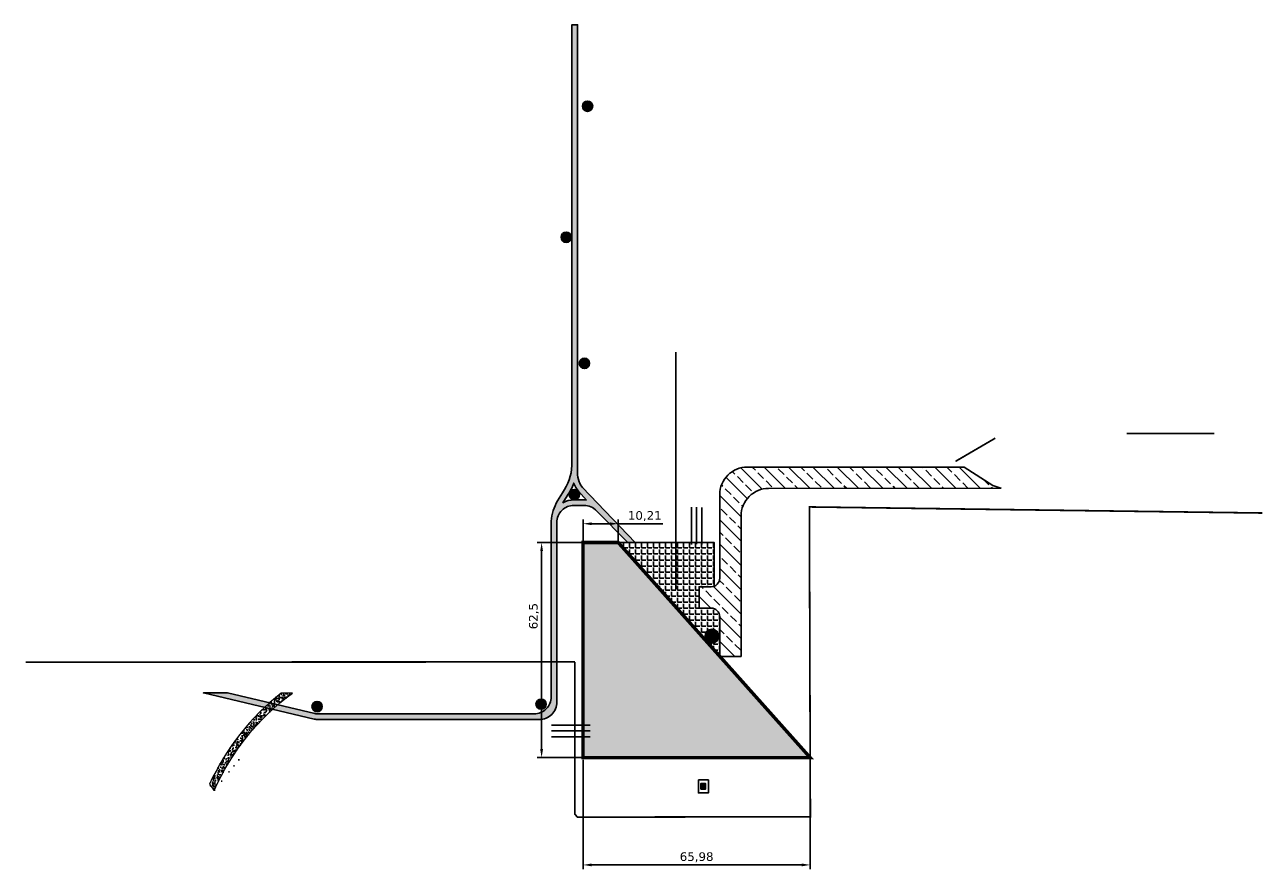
# Model space of a CAD drawing. Header units: millimetres. Extents: x 140448 to 144117, y 454738 to 455435.
# Tile 1 of 2: x 140448 to 140808, y 454738 to 454984. Entities that reach past the tile are written whole.
import ezdxf

# ---------------------------------------------------------------- set-up
doc = ezdxf.new("R2010")
doc.units = ezdxf.units.MM
doc.header["$LTSCALE"] = 100
doc.header["$PDMODE"] = 1
doc.linetypes.add('DASHED', pattern=[19.05, 12.7, -6.35])
for name, color, linetype in [('Aansluitpunt', 200, 'Continuous'), ('Bestemmingsplangrens', 210, 'Continuous'), ('groene wandelpaden', 85, 'Continuous'), ('Hekwerken DGK', 81, 'Continuous'), ('Lichtmast', 51, 'Continuous'), ('Maatvoering P22-A', 10, 'Continuous'), ('Mantelbuizen', 183, 'Continuous'), ('Ontsluiting kavels', 151, 'Continuous'), ('Riolering nieuw', 31, 'Continuous'), ('Utilitaire zone', 161, 'Continuous'), ('verkaveling (P22-A)', 5, 'Continuous'), ('Voetpad P22', 254, 'Continuous'), ('Watermeterput', 180, 'Continuous'), ('Weg perceel 22-A', 7, 'Continuous')]:
    doc.layers.add(name, color=color, linetype=linetype)
doc.layers.add('Bouwkavel P22-A', color=7, linetype='Continuous', true_color=0xf8991e)
doc.styles.get("Standard").update_dxf_attribs({"font": 'verdana.ttf'})
doc.dimstyles.new('ISO-25', dxfattribs={"dimtxt": 2.5, "dimasz": 2.5, "dimexe": 1.25, "dimexo": 0.625, "dimtad": 1, "dimtxsty": 'Standard', "dimcen": 2.5, "dimadec": 0, "dimazin": 0, "dimtfac": 1, "dimtmove": 0, "dimatfit": 3, "dimfxl": 1, "dimarcsym": 0})

# ---------------------------------------------------------------- blocks, each defined once
blk = doc.blocks.new('*D16')
at = {"layer": 'Defpoints', "color": 0, "transparency": 16777216}
for p in [(140610.32, 454770.85), (140676.3, 454770.85), (140676.3, 454739.66)]:
    blk.add_point(p, dxfattribs=at)
at = {"layer": 'Maatvoering P22-A', "color": 0, "lineweight": -2, "transparency": 16777216}
for p, q in [((140610.32, 454770.22), (140610.32, 454738.41)), ((140676.3, 454770.22), (140676.3, 454738.41)), ((140612.82, 454739.66), (140673.8, 454739.66))]:
    blk.add_line(p, q, dxfattribs=at)
at = {"layer": 'Maatvoering P22-A', "color": 0, "transparency": 16777216}
for points in [[(140612.82, 454740.08), (140612.82, 454739.25), (140610.32, 454739.66)], [(140673.8, 454740.08), (140673.8, 454739.25), (140676.3, 454739.66)]]:
    blk.add_solid(points, dxfattribs=at)
at = {"layer": 'Maatvoering P22-A', "color": 0, "transparency": 16777216, "insert": (140643.31, 454741.88), "char_height": 2.5, "attachment_point": 5}
blk.add_mtext('65,98', dxfattribs=at)
blk = doc.blocks.new('*D17')
at = {"layer": 'Defpoints', "color": 0, "transparency": 16777216}
for p in [(140598.27, 454833.35), (140611.93, 454833.35), (140611.93, 454770.85)]:
    blk.add_point(p, dxfattribs=at)
at = {"layer": 'Maatvoering P22-A', "color": 0, "lineweight": -2, "transparency": 16777216}
for p, q in [((140611.3, 454833.35), (140597.02, 454833.35)), ((140598.27, 454773.35), (140598.27, 454830.85)), ((140611.3, 454770.85), (140597.02, 454770.85))]:
    blk.add_line(p, q, dxfattribs=at)
at = {"layer": 'Maatvoering P22-A', "color": 0, "transparency": 16777216}
for points in [[(140597.85, 454830.85), (140598.68, 454830.85), (140598.27, 454833.35)], [(140597.85, 454773.35), (140598.68, 454773.35), (140598.27, 454770.85)]]:
    blk.add_solid(points, dxfattribs=at)
at = {"layer": 'Maatvoering P22-A', "color": 0, "transparency": 16777216, "insert": (140596.05, 454811.96), "char_height": 2.5, "attachment_point": 5, "rotation": 90}
blk.add_mtext('62,5', dxfattribs=at)
blk = doc.blocks.new('*D18')
at = {"layer": 'Defpoints', "color": 0, "transparency": 16777216}
for p in [(140620.53, 454838.82), (140610.32, 454833.35), (140620.53, 454833.35)]:
    blk.add_point(p, dxfattribs=at)
at = {"layer": 'Maatvoering P22-A', "color": 0, "lineweight": -2, "transparency": 16777216}
for p, q in [((140610.32, 454833.97), (140610.32, 454840.07)), ((140612.82, 454838.82), (140618.03, 454838.82)), ((140620.53, 454833.97), (140620.53, 454840.07)), ((140620.53, 454838.82), (140633.45, 454838.82))]:
    blk.add_line(p, q, dxfattribs=at)
at = {"layer": 'Maatvoering P22-A', "color": 0, "transparency": 16777216}
for points in [[(140612.82, 454839.23), (140612.82, 454838.4), (140610.32, 454838.82)], [(140618.03, 454839.23), (140618.03, 454838.4), (140620.53, 454838.82)]]:
    blk.add_solid(points, dxfattribs=at)
at = {"layer": 'Maatvoering P22-A', "color": 0, "transparency": 16777216, "insert": (140628.24, 454841.03), "char_height": 2.5, "attachment_point": 5}
blk.add_mtext('10,21', dxfattribs=at)

msp = doc.modelspace()

# ---------------------------------------------------------------- hatches: boundary and pattern name
at = {"layer": 'Aansluitpunt'}
h = msp.add_hatch(color=256, dxfattribs=at)
h.dxf.hatch_style = 1
edge = h.paths.add_edge_path()
edge.add_arc((140647.758, 454806.142), 2, 0, 360)
at = {"layer": 'Bouwkavel P22-A'}
h = msp.add_hatch(color=256, dxfattribs=at)
h.dxf.hatch_style = 1
h.paths.add_polyline_path([(140617.874, 454770.849), (140676.301, 454770.849), (140620.533, 454833.349), (140610.319, 454833.349), (140610.319, 454770.849)])
at = {"layer": 'groene wandelpaden'}
h = msp.add_hatch(dxfattribs=at)
h.set_pattern_fill('AR-CONC', color=256, scale=0.5)
edge = h.paths.add_edge_path()
edge.add_arc((140568.184, 454732.35), 71.211, 126.47749, 156.01167, ccw=False)
edge.add_line((140525.849, 454789.61), (140522.571, 454789.615))
edge.add_arc((140568.184, 454732.35), 73.211, 128.53824, 155.14211)
edge.add_line((140501.756, 454763.125), (140503.124, 454761.3))
h = msp.add_hatch(dxfattribs=at)
h.set_pattern_fill('AR-CONC', color=256, scale=0.01)
edge = h.paths.add_edge_path()
edge.add_arc((140568.184, 454732.35), 71.211, 126.47749, 156.01167, ccw=False)
edge.add_line((140525.849, 454789.61), (140522.571, 454789.615))
edge.add_arc((140568.184, 454732.35), 73.211, 128.53824, 155.14211)
edge.add_line((140501.756, 454763.125), (140503.124, 454761.3))
at = {"layer": 'Lichtmast'}
h = msp.add_hatch(color=256, dxfattribs=at)
h.dxf.hatch_style = 1
edge = h.paths.add_edge_path()
edge.add_arc((140611.613, 454960.157), 1.5, 0, 360)
h = msp.add_hatch(color=256, dxfattribs=at)
h.dxf.hatch_style = 1
edge = h.paths.add_edge_path()
edge.add_arc((140605.412, 454922.07), 1.5, 0, 360)
h = msp.add_hatch(color=256, dxfattribs=at)
h.dxf.hatch_style = 1
edge = h.paths.add_edge_path()
edge.add_arc((140610.712, 454885.428), 1.5, 0, 360)
h = msp.add_hatch(color=256, dxfattribs=at)
h.dxf.hatch_style = 1
edge = h.paths.add_edge_path()
edge.add_arc((140607.781, 454847.275), 1.5, 0, 360)
h = msp.add_hatch(color=256, dxfattribs=at)
h.dxf.hatch_style = 1
edge = h.paths.add_edge_path()
edge.add_arc((140598.122, 454786.382), 1.5, 0, 360)
h = msp.add_hatch(color=256, dxfattribs=at)
h.dxf.hatch_style = 1
edge = h.paths.add_edge_path()
edge.add_arc((140533.046, 454785.666), 1.5, 0, 360)
at = {"layer": 'Ontsluiting kavels', "ltscale": 10, "transparency": 33554687}
h = msp.add_hatch(dxfattribs=at)
h.set_pattern_fill('JIS_STN_2.5', color=256, scale=2, angle=90)
edge = h.paths.add_edge_path()
edge.add_line((140650.033, 454800.236), (140656.233, 454800.236))
edge.add_line((140656.233, 454800.236), (140656.233, 454838.242))
edge.add_line((140656.233, 454838.242), (140656.233, 454841.088))
edge.add_arc((140664.233, 454841.088), 8, 90, 180, ccw=False)
edge.add_line((140664.233, 454849.088), (140731.739, 454849.192))
edge.add_line((140731.739, 454849.192), (140729.357, 454849.966))
edge.add_line((140729.357, 454849.966), (140721.018, 454855.289))
edge.add_line((140721.018, 454855.289), (140658.033, 454855.289))
edge.add_arc((140658.033, 454847.289), 8, 90, 180)
edge.add_line((140650.033, 454847.289), (140650.033, 454838.242))
edge.add_line((140650.033, 454838.242), (140650.033, 454822.982))
edge.add_arc((140647.533, 454822.982), 2.5, -90, 0, ccw=False)
edge.add_line((140647.533, 454820.482), (140644.033, 454820.482))
edge.add_line((140644.033, 454820.482), (140644.033, 454814.282))
edge.add_line((140644.033, 454814.282), (140647.533, 454814.282))
edge.add_arc((140647.533, 454811.782), 2.5, 0, 90, ccw=False)
edge.add_line((140650.033, 454811.782), (140650.033, 454800.236))
at = {"layer": 'Utilitaire zone'}
h = msp.add_hatch(dxfattribs=at)
h.set_pattern_fill('ANGLE', color=256, scale=0.25)
h.set_pattern_definition([(0, (0, 0), (0, 1.74625), [1.27, -0.47625]), (90, (0, 0), (-1.74625, 1e-16), [1.27, -0.47625])])
edge = h.paths.add_edge_path()
edge.add_line((140620.533, 454833.349), (140648.433, 454833.349))
edge.add_line((140648.433, 454833.349), (140648.433, 454820.65))
edge.add_line((140648.433, 454820.65), (140647.533, 454820.482))
edge.add_line((140647.533, 454820.482), (140644.033, 454820.482))
edge.add_line((140644.033, 454820.482), (140644.033, 454814.282))
edge.add_line((140644.033, 454814.282), (140647.533, 454814.282))
edge.add_arc((140647.533, 454811.782), 2.5, 0, 90, ccw=False)
edge.add_line((140650.033, 454811.782), (140650.033, 454800.329))
edge.add_line((140650.033, 454800.329), (140620.533, 454833.349))
at = {"layer": 'Watermeterput'}
h = msp.add_hatch(color=256, dxfattribs=at)
h.dxf.hatch_style = 1
h.paths.add_polyline_path([(140644.569, 454761.644), (140645.869, 454761.644), (140645.869, 454763.344), (140644.569, 454763.344)])
at = {"layer": 'Weg perceel 22-A', "transparency": 33554534}
h = msp.add_hatch(dxfattribs=at)
h.set_pattern_fill('ANSI33', color=256, scale=0.25, style=0)
edge = h.paths.add_edge_path(flags=16)
edge.add_arc((140610.557, 454839.161), 6.6, 83.10125, 90)
edge.add_line((140610.557, 454845.761), (140607.672, 454845.761))
edge.add_arc((140607.672, 454839.161), 6.6, 90, 118.99489)
edge.add_line((140604.473, 454844.934), (140605.701, 454846.95))
edge.add_arc((140591.574, 454856.673), 17.15, 325.4604, 339.35592)
edge.add_arc((140616.696, 454853.761), 9.6, 199.05422, 199.91758)
edge.add_arc((140613.876, 454852.739), 6.6, 199.91759, 222.35219)
edge.add_line((140608.998, 454848.293), (140611.35, 454845.713))
edge = h.paths.add_edge_path()
edge.add_line((140601.072, 454791.251), (140601.072, 454839.599))
edge.add_arc((140614.596, 454838.558), 13.564, 149.58355, 175.59951, ccw=False)
edge.add_line((140602.899, 454845.426), (140604.358, 454847.821))
edge.add_arc((140591.574, 454856.673), 15.55, 325.29996, 356.61196)
edge.add_line((140607.096, 454855.754), (140607.096, 454983.821))
edge.add_line((140607.096, 454983.821), (140608.696, 454983.821))
edge.add_line((140608.696, 454983.821), (140608.696, 454853.761))
edge.add_arc((140616.696, 454853.761), 8, 179.99999, 199.91758)
edge.add_arc((140613.876, 454852.739), 5, 199.91759, 222.3522)
edge.add_line((140610.181, 454849.371), (140625.462, 454833.349))
edge.add_line((140625.462, 454833.349), (140623.297, 454833.349))
edge.add_line((140623.297, 454833.349), (140614.252, 454842.529))
edge.add_arc((140610.557, 454839.161), 5, 42.3522, 90)
edge.add_line((140610.557, 454844.161), (140607.672, 454844.161))
edge.add_arc((140607.672, 454839.161), 5, 90, 180)
edge.add_line((140602.672, 454839.161), (140602.672, 454786.937))
edge.add_arc((140597.672, 454786.937), 5, -90, 0, ccw=False)
edge.add_line((140597.672, 454781.937), (140533.339, 454781.937))
edge.add_arc((140533.339, 454786.937), 5, 256.75288, 270, ccw=False)
edge.add_line((140532.193, 454782.07), (140500, 454789.649))
edge.add_line((140500, 454789.649), (140507.028, 454789.638))
edge.add_line((140507.028, 454789.638), (140532.379, 454783.67))
edge.add_arc((140533.524, 454788.537), 5, 256.75288, 270)
edge.add_line((140533.524, 454783.537), (140596.072, 454783.537))
edge.add_arc((140596.072, 454788.537), 5, 270, 360)
edge.add_line((140601.072, 454788.537), (140601.072, 454791.251))

# ---------------------------------------------------------------- linework, layer by layer
at = {"layer": 'Aansluitpunt'}
msp.add_circle((140647.758, 454806.142), 2, dxfattribs=at)
at = {"layer": 'Bestemmingsplangrens', "linetype": 'DASHED', "ltscale": 0.005, "const_width": 0.5}
for points in [[(140807.693, 454841.929), (140676.067, 454843.698), (140676.357, 454753.664), (140608.666, 454753.544), (140607.922, 454754.453), (140607.924, 454798.661)], [(140448.342, 454798.597), (140607.924, 454798.661)]]:
    msp.add_lwpolyline(points, dxfattribs=at)
at = {"layer": 'groene wandelpaden', "linetype": 'Continuous', "lineweight": 0, "flags": 128}
msp.add_lwpolyline([(140503.124, 454761.3, -0.1295853), (140525.849, 454789.61), (140522.571, 454789.615, 0.1166055), (140501.756, 454763.125)], format="xyb", close=True, dxfattribs=at)
at = {"layer": 'Hekwerken DGK', "const_width": 0.5}
msp.add_lwpolyline([(140718.531, 454856.943), (140730.076, 454863.681)], dxfattribs=at)
at = {"layer": 'Hekwerken DGK', "color": 1, "const_width": 0.5}
msp.add_lwpolyline([(140768.282, 454865.043), (140793.757, 454865.043)], dxfattribs=at)
at = {"layer": 'Lichtmast'}
for centre in [(140611.613, 454960.157), (140605.412, 454922.07), (140610.712, 454885.428), (140607.781, 454847.275), (140598.122, 454786.382), (140533.046, 454785.666)]:
    msp.add_circle(centre, 1.5, dxfattribs=at)
at = {"layer": 'Mantelbuizen', "const_width": 0.5}
for points in [[(140641.816, 454843.71), (140641.816, 454832.762)], [(140643.26, 454843.675), (140643.26, 454832.797)], [(140644.832, 454843.623), (140644.832, 454832.762)], [(140601.091, 454780.315), (140612.429, 454780.315)], [(140601.091, 454778.596), (140612.429, 454778.596)], [(140601.091, 454776.868), (140612.429, 454776.868)]]:
    msp.add_lwpolyline(points, dxfattribs=at)
at = {"layer": 'Riolering nieuw', "const_width": 0.5}
msp.add_lwpolyline([(140637.27, 454888.74), (140637.27, 454877.997), (140637.27, 454819.74)], dxfattribs=at)
at = {"layer": 'Utilitaire zone'}
msp.add_lwpolyline([(140620.533, 454833.349), (140648.433, 454833.349), (140648.433, 454820.65), (140647.533, 454820.482), (140644.033, 454820.482), (140644.033, 454814.282), (140647.533, 454814.282, -0.4142136), (140650.033, 454811.782), (140650.033, 454800.329)], format="xyb", close=True, dxfattribs=at)
at = {"layer": 'verkaveling (P22-A)', "linetype": 'DASHED', "ltscale": 0.005, "const_width": 1, "flags": 128}
msp.add_lwpolyline([(140617.874, 454770.849), (140676.301, 454770.849), (140620.533, 454833.349), (140610.319, 454833.349), (140610.319, 454770.849), (140617.874, 454770.849)], close=True, dxfattribs=at)
at = {"layer": 'Voetpad P22'}
msp.add_lwpolyline([(140601.072, 454839.161), (140601.072, 454791.251), (140601.072, 454839.599, -0.1140062), (140602.899, 454845.426), (140604.358, 454847.821, 0.1374809), (140607.096, 454855.754), (140607.096, 454983.821), (140608.696, 454983.821), (140608.696, 454853.761, 0.0871264), (140609.175, 454851.036, 0.0982033), (140610.181, 454849.371), (140625.462, 454833.349), (140623.297, 454833.349), (140614.252, 454842.529, 0.2109509), (140610.557, 454844.161), (140607.672, 454844.161, 0.4142136), (140602.672, 454839.161), (140602.672, 454786.937, -0.4142136), (140597.672, 454781.937), (140533.339, 454781.937, -0.0578659), (140532.193, 454782.07), (140500, 454789.649), (140507.028, 454789.638), (140532.379, 454783.67, 0.0578659), (140533.524, 454783.537), (140596.072, 454783.537, 0.4142136), (140601.072, 454788.537), (140601.072, 454791.251)], format="xyb", dxfattribs=at)
msp.add_lwpolyline([(140611.35, 454845.713, 0.0301106), (140610.557, 454845.761), (140607.672, 454845.761, 0.1271934), (140604.473, 454844.934), (140605.701, 454846.95, 0.060705), (140607.622, 454850.627, 0.0037671), (140607.671, 454850.491, 0.0982033), (140608.998, 454848.293)], format="xyb", close=True, dxfattribs=at)
for points in [[(140601.072, 454839.161), (140601.072, 454792.851)], [(140602.672, 454839.161), (140602.672, 454839.536)]]:
    msp.add_lwpolyline(points, dxfattribs=at)
at = {"layer": 'Watermeterput'}
for points in [[(140643.825, 454764.364), (140646.723, 454764.364), (140646.723, 454760.585), (140643.825, 454760.585)], [(140644.569, 454761.644), (140645.869, 454761.644), (140645.869, 454763.344), (140644.569, 454763.344)]]:
    msp.add_lwpolyline(points, close=True, dxfattribs=at)
at = {"layer": 'Weg perceel 22-A'}
msp.add_lwpolyline([(140650.033, 454800.236), (140656.233, 454800.236), (140656.233, 454838.242), (140656.233, 454841.088, -0.4142136), (140664.233, 454849.088), (140731.739, 454849.192), (140729.357, 454849.966), (140721.018, 454855.289), (140658.033, 454855.289, 0.4142136), (140650.033, 454847.289), (140650.033, 454838.242), (140650.033, 454822.982, -0.4142136), (140647.533, 454820.482), (140644.033, 454820.482), (140644.033, 454814.282), (140647.533, 454814.282, -0.4142136), (140650.033, 454811.782)], format="xyb", close=True, dxfattribs=at)

# ---------------------------------------------------------------- dimensions: what is measured, and where the dimension line sits
at = {"layer": 'Maatvoering P22-A'}
dim = msp.add_linear_dim(base=(140620.533, 454838.816), p1=(140610.319, 454833.349), p2=(140620.533, 454833.349), dimstyle='ISO-25', dxfattribs=at)
dim.commit()
dim.dimension.update_dxf_attribs({"geometry": '*D18', "text_midpoint": (140628.239, 454841.027)})
dim = msp.add_linear_dim(base=(140598.266, 454833.349), p1=(140611.927, 454770.849), p2=(140611.927, 454833.349), angle=90, dimstyle='ISO-25', dxfattribs=at)
dim.commit()
dim.dimension.update_dxf_attribs({"geometry": '*D17', "text_midpoint": (140598.266, 454811.965), "dimtype": 160})
dim = msp.add_linear_dim(base=(140676.301, 454739.662), p1=(140610.319, 454770.849), p2=(140676.301, 454770.849), dimstyle='ISO-25', dxfattribs=at)
dim.commit()
dim.dimension.update_dxf_attribs({"geometry": '*D16', "text_midpoint": (140643.31, 454739.662), "dimtype": 160})

doc.saveas('drawing.dxf')
